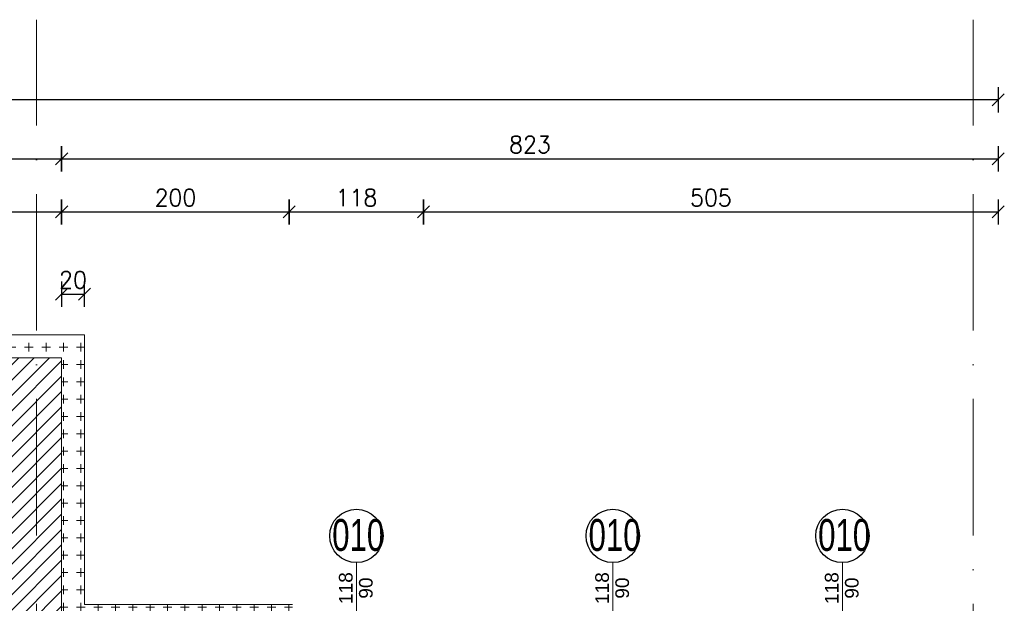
# Model space of a CAD drawing. Header units: millimetres. Extents: x -37273 to 136949, y -1495242345 to -598.
# Tile 36 of 38: x 43631 to 44496, y -16112 to -15599. Entities that reach past the tile are written whole.
import ezdxf

# ---------------------------------------------------------------- set-up
doc = ezdxf.new("R2010")
doc.units = ezdxf.units.MM
doc.linetypes.add('ACAD_ISO10W100', pattern=[18, 12, -3, 0, -3])
for name, color, linetype in [('OPISY', 4, 'Continuous'), ('wym', 1, 'Continuous'), ('ściana', 7, 'Continuous')]:
    doc.layers.add(name, color=color, linetype=linetype)
doc.layers.add('wymiarowannie', color=253, linetype='Continuous', lineweight=5)
doc.layers.add('ściany', color=190, linetype='Continuous', lineweight=25)
doc.styles.add('op2', font='arial.ttf')
doc.styles.get("Standard").update_dxf_attribs({"font": 'arial.ttf'})
doc.styles.add('WYM_50', font='simplex.shx', dxfattribs={"width": 0.95})
doc.dimstyles.new('50', dxfattribs={"dimtxt": 15, "dimasz": 0.15, "dimexe": 13, "dimexo": 30, "dimgap": 5, "dimtad": 1, "dimdec": 0, "dimrnd": 0.5, "dimzin": 1, "dimdsep": 46, "dimtxsty": 'WYM_50', "dimblk": 'A', "dimcen": 3, "dimdle": 5, "dimse1": 1, "dimse2": 1, "dimclrd": 256, "dimclre": 256, "dimclrt": 2, "dimaunit": 1, "dimadec": 0, "dimazin": 0, "dimtfac": 0.32, "dimtdec": 0, "dimtix": 1, "dimtmove": 1, "dimatfit": 3, "dimldrblk": 'A', "dimfxl": 1, "dimtvp": 0.08, "dimtolj": 1, "dimtzin": 1, "dimarcsym": 0})

# ---------------------------------------------------------------- blocks, each defined once
blk = doc.blocks.new('A')
at = {"color": 1, "linetype": 'Continuous'}
blk.add_line((0, 73.6), (0, -73.6), dxfattribs=at)
at = {"color": 7, "linetype": 'Continuous'}
blk.add_line((-35.3, -35.3), (35.3, 35.3), dxfattribs=at)
blk = doc.blocks.new('*D2492')
at = {"layer": 'Defpoints', "color": 0, "lineweight": 13, "ltscale": 3}
for p in [(43668, -15721.23), (41808, -15896.05), (43668, -15896.05)]:
    blk.add_point(p, dxfattribs=at)
at = {"layer": 'wym', "lineweight": -2}
blk.add_line((41808.15, -15721.23), (43667.85, -15721.23), dxfattribs=at)
at = {"layer": 'wym', "lineweight": -2, "ltscale": 3, "xscale": 0.15, "yscale": 0.15, "zscale": 0.15, "rotation": 180}
blk.add_blockref('A', (41808, -15721.23), dxfattribs=at)
at = {"layer": 'wym', "lineweight": -2, "ltscale": 3, "xscale": 0.15, "yscale": 0.15, "zscale": 0.15}
blk.add_blockref('A', (43668, -15721.23), dxfattribs=at)
at = {"layer": 'wym', "color": 2, "ltscale": 3, "insert": (42738, -15708.73), "char_height": 15, "attachment_point": 5, "style": 'WYM_50'}
blk.add_mtext('\\A1;1860', dxfattribs=at)
blk = doc.blocks.new('*D2494')
at = {"layer": 'Defpoints', "color": 0, "lineweight": 13, "ltscale": 3}
for p in [(40991, -15669.4), (40991, -15847.99), (44491, -15847.99)]:
    blk.add_point(p, dxfattribs=at)
at = {"layer": 'wym', "lineweight": -2}
blk.add_line((44490.85, -15669.4), (40991.15, -15669.4), dxfattribs=at)
at = {"layer": 'wym', "lineweight": -2, "ltscale": 3, "xscale": 0.15, "yscale": 0.15, "zscale": 0.15, "rotation": 180}
blk.add_blockref('A', (40991, -15669.4), dxfattribs=at)
at = {"layer": 'wym', "lineweight": -2, "ltscale": 3, "xscale": 0.15, "yscale": 0.15, "zscale": 0.15}
blk.add_blockref('A', (44491, -15669.4), dxfattribs=at)
at = {"layer": 'wym', "color": 2, "ltscale": 3, "insert": (42741, -15656.9), "char_height": 15, "attachment_point": 5, "style": 'WYM_50'}
blk.add_mtext('\\A1;3500', dxfattribs=at)
blk = doc.blocks.new('*D2490')
at = {"layer": 'Defpoints', "color": 0, "lineweight": 13, "ltscale": 3}
for p in [(44491, -15767.94), (43986, -16009.45), (44491, -16133.05)]:
    blk.add_point(p, dxfattribs=at)
at = {"layer": 'wym', "lineweight": -2}
blk.add_line((43986.15, -15767.94), (44490.85, -15767.94), dxfattribs=at)
at = {"layer": 'wym', "lineweight": -2, "ltscale": 3, "xscale": 0.15, "yscale": 0.15, "zscale": 0.15, "rotation": 180}
blk.add_blockref('A', (43986, -15767.94), dxfattribs=at)
at = {"layer": 'wym', "lineweight": -2, "ltscale": 3, "xscale": 0.15, "yscale": 0.15, "zscale": 0.15}
blk.add_blockref('A', (44491, -15767.94), dxfattribs=at)
at = {"layer": 'wym', "color": 2, "ltscale": 3, "insert": (44238.5, -15755.44), "char_height": 15, "attachment_point": 5, "style": 'WYM_50'}
blk.add_mtext('\\A1;505', dxfattribs=at)
blk = doc.blocks.new('*D2493')
at = {"layer": 'Defpoints', "color": 0, "lineweight": 13, "ltscale": 3}
for p in [(44491, -15721.23), (43668, -16014.55), (44491, -16133.05)]:
    blk.add_point(p, dxfattribs=at)
at = {"layer": 'wym', "lineweight": -2}
blk.add_line((43668.15, -15721.23), (44490.85, -15721.23), dxfattribs=at)
at = {"layer": 'wym', "lineweight": -2, "ltscale": 3, "xscale": 0.15, "yscale": 0.15, "zscale": 0.15, "rotation": 180}
blk.add_blockref('A', (43668, -15721.23), dxfattribs=at)
at = {"layer": 'wym', "lineweight": -2, "ltscale": 3, "xscale": 0.15, "yscale": 0.15, "zscale": 0.15}
blk.add_blockref('A', (44491, -15721.23), dxfattribs=at)
at = {"layer": 'wym', "color": 2, "ltscale": 3, "insert": (44079.5, -15708.73), "char_height": 15, "attachment_point": 5, "style": 'WYM_50'}
blk.add_mtext('\\A1;823', dxfattribs=at)
blk = doc.blocks.new('*D2487')
at = {"layer": 'Defpoints', "color": 0, "lineweight": 13, "ltscale": 3}
for p in [(43668, -15767.94), (43298, -15907.47), (43668, -15907.47)]:
    blk.add_point(p, dxfattribs=at)
at = {"layer": 'wym', "lineweight": -2}
blk.add_line((43298.15, -15767.94), (43667.85, -15767.94), dxfattribs=at)
at = {"layer": 'wym', "lineweight": -2, "ltscale": 3, "xscale": 0.15, "yscale": 0.15, "zscale": 0.15, "rotation": 180}
blk.add_blockref('A', (43298, -15767.94), dxfattribs=at)
at = {"layer": 'wym', "lineweight": -2, "ltscale": 3, "xscale": 0.15, "yscale": 0.15, "zscale": 0.15}
blk.add_blockref('A', (43668, -15767.94), dxfattribs=at)
at = {"layer": 'wym', "color": 2, "ltscale": 3, "insert": (43483, -15755.44), "char_height": 15, "attachment_point": 5, "style": 'WYM_50'}
blk.add_mtext('\\A1;370', dxfattribs=at)
blk = doc.blocks.new('*D2488')
at = {"layer": 'Defpoints', "color": 0, "lineweight": 13, "ltscale": 3}
for p in [(43868, -15767.94), (43668, -16125.68), (43868, -16133.05)]:
    blk.add_point(p, dxfattribs=at)
at = {"layer": 'wym', "lineweight": -2}
blk.add_line((43668.15, -15767.94), (43867.85, -15767.94), dxfattribs=at)
at = {"layer": 'wym', "lineweight": -2, "ltscale": 3, "xscale": 0.15, "yscale": 0.15, "zscale": 0.15, "rotation": 180}
blk.add_blockref('A', (43668, -15767.94), dxfattribs=at)
at = {"layer": 'wym', "lineweight": -2, "ltscale": 3, "xscale": 0.15, "yscale": 0.15, "zscale": 0.15}
blk.add_blockref('A', (43868, -15767.94), dxfattribs=at)
at = {"layer": 'wym', "color": 2, "ltscale": 3, "insert": (43768, -15755.44), "char_height": 15, "attachment_point": 5, "style": 'WYM_50'}
blk.add_mtext('\\A1;200', dxfattribs=at)
blk = doc.blocks.new('*D2620')
at = {"layer": 'Defpoints', "color": 0, "lineweight": 13, "ltscale": 3}
for p in [(43688, -15840.15), (43668, -15896.05), (43688, -15896.05)]:
    blk.add_point(p, dxfattribs=at)
at = {"layer": 'wym', "lineweight": -2}
for p, q in [((43667.85, -15840.15), (43667.7, -15840.15)), ((43668, -15840.15), (43688, -15840.15)), ((43688.15, -15840.15), (43688.3, -15840.15))]:
    blk.add_line(p, q, dxfattribs=at)
at = {"layer": 'wym', "lineweight": -2, "ltscale": 3, "xscale": 0.15, "yscale": 0.15, "zscale": 0.15}
blk.add_blockref('A', (43668, -15840.15), dxfattribs=at)
at = {"layer": 'wym', "lineweight": -2, "ltscale": 3, "xscale": 0.15, "yscale": 0.15, "zscale": 0.15, "rotation": 180}
blk.add_blockref('A', (43688, -15840.15), dxfattribs=at)
at = {"layer": 'wym', "color": 2, "ltscale": 3, "insert": (43678, -15827.65), "char_height": 15, "attachment_point": 5, "style": 'WYM_50'}
blk.add_mtext('\\A1;20', dxfattribs=at)
blk = doc.blocks.new('*D2489')
at = {"layer": 'Defpoints', "color": 0, "lineweight": 13, "ltscale": 3}
for p in [(43986, -15767.94), (43868, -15981.58), (43986, -16142.92)]:
    blk.add_point(p, dxfattribs=at)
at = {"layer": 'wym', "lineweight": -2}
blk.add_line((43868.15, -15767.94), (43985.85, -15767.94), dxfattribs=at)
at = {"layer": 'wym', "lineweight": -2, "ltscale": 3, "xscale": 0.15, "yscale": 0.15, "zscale": 0.15, "rotation": 180}
blk.add_blockref('A', (43868, -15767.94), dxfattribs=at)
at = {"layer": 'wym', "lineweight": -2, "ltscale": 3, "xscale": 0.15, "yscale": 0.15, "zscale": 0.15}
blk.add_blockref('A', (43986, -15767.94), dxfattribs=at)
at = {"layer": 'wym', "color": 2, "ltscale": 3, "insert": (43927, -15755.44), "char_height": 15, "attachment_point": 5, "style": 'WYM_50'}
blk.add_mtext('\\A1;118', dxfattribs=at)

msp = doc.modelspace()

# ---------------------------------------------------------------- hatches: boundary and pattern name
at = {"layer": 'wymiarowannie', "lineweight": 13, "ltscale": 3}
h = msp.add_hatch(dxfattribs=at)
h.set_pattern_fill('CROSS', color=1, scale=0.6, angle=45)
h.set_pattern_definition([(90, (-26617.258, -10.478), (-15.24, 0), [7.62, -7.62]), (180, (-26613.449, -6.668), (0, -15.24), [7.62, -7.62])])
h.paths.add_polyline_path([(43646, -15896.05), (43668, -15896.05), (43668, -16133.05), (43868, -16133.05), (43870.97, -16133.05), (43870.97, -16113.05), (43688, -16113.05), (43688, -15876.05), (43646, -15876.05)])
h.paths.add_polyline_path([(43298, -15896.05), (43646, -15896.05), (43646, -15876.05), (43295, -15876.05), (43295, -15896.05)])
h.paths.add_polyline_path([(42993, -15896.05), (43060, -15896.05), (43063, -15896.05), (43063, -15876.05), (42990, -15876.05), (42990, -15896.05)])
h = msp.add_hatch(dxfattribs=at)
h.set_pattern_fill('ANSI31', color=5, scale=3)
h.set_pattern_definition([(45, (43297.995, -16322.766), (-6.73519, 6.73519), [])])
h.paths.add_polyline_path([(43646, -16219.55), (43646, -15896.05), (43298, -15896.05), (43298, -15941.05), (43623, -15941.05), (43623, -16219.55)])
h.paths.add_polyline_path([(43646, -16155.55), (43868, -16155.55), (43868, -16133.05), (43668, -16133.05), (43668, -15896.05), (43646, -15896.05)])
h.paths.add_polyline_path([(43646, -16155.55), (43868, -16155.55), (43868, -16178.05), (43668, -16178.05), (43668, -16322.77), (43646, -16322.77)])
h.paths.add_polyline_path([(43623, -16219.55), (43646, -16219.55), (43646, -16322.77), (43623, -16322.77)])

# ---------------------------------------------------------------- linework, layer by layer
at = {"layer": 'wymiarowannie', "color": 251, "linetype": 'ACAD_ISO10W100', "lineweight": 13, "ltscale": 10}
for p, q in [((43646, -18033.41), (43646, -15599)), ((44469, -18033.41), (44469, -15599))]:
    msp.add_line(p, q, dxfattribs=at)
at = {"layer": 'wymiarowannie', "ltscale": 3}
for p, q in [((43927, -16076.06), (43927, -16178.51)), ((44152.24, -16076.06), (44152.24, -16178.51)), ((44354, -16076.06), (44354, -16178.51))]:
    msp.add_line(p, q, dxfattribs=at)
at = {"layer": 'ściana', "lineweight": 13, "ltscale": 3}
for p, q in [((43298, -15896.05), (43668, -15896.05)), ((43668, -15896.05), (43668, -16133.05))]:
    msp.add_line(p, q, dxfattribs=at)
at = {"layer": 'ściana', "color": 1, "lineweight": 13, "ltscale": 3}
msp.add_lwpolyline([(43295, -15876.05), (43688, -15876.05), (43688, -16113.05), (43870.97, -16113.05)], dxfattribs=at)
at = {"layer": 'ściany', "color": 5, "ltscale": 100}
for centre in [(43927, -16052.63), (44152.24, -16052.63), (44354, -16052.63)]:
    msp.add_circle(centre, 23.43, dxfattribs=at)

# ---------------------------------------------------------------- texts
at = {"layer": 'OPISY', "color": 4, "ltscale": 3, "style": 'op2', "width": 0.7}
for p in [(43905.73, -16065.82), (44130.97, -16065.82), (44332.73, -16065.82)]:
    msp.add_text('010', height=28, dxfattribs=at).set_placement(p)
at = {"layer": 'wymiarowannie', "color": 1, "lineweight": 13, "ltscale": 3, "char_height": 12, "attachment_point": 5, "rotation": 90}
for insert in [(43917.69, -16098.49), (44142.94, -16098.49), (44344.69, -16098.49)]:
    msp.add_mtext('118', dxfattribs=dict(at, insert=insert))
at = {"layer": 'wymiarowannie', "color": 1, "lineweight": 13, "ltscale": 3, "char_height": 12, "width": 30.7607, "attachment_point": 5, "rotation": 90}
for insert in [(43935.35, -16098.49), (44160.6, -16098.49), (44362.35, -16098.49)]:
    msp.add_mtext('90', dxfattribs=dict(at, insert=insert))

# ---------------------------------------------------------------- dimensions: what is measured, and where the dimension line sits
at = {"layer": 'wym'}
for base, p1, p2, picture, middle in [((40991, -15669.4), (44491, -15847.99), (40991, -15847.99), '*D2494', (42741, -15656.9)), ((43668, -15721.23), (41808, -15896.05), (43668, -15896.05), '*D2492', (42738, -15708.73)), ((44491, -15721.23), (43668, -16014.55), (44491, -16133.05), '*D2493', (44079.5, -15708.73)), ((43668, -15767.94), (43298, -15907.47), (43668, -15907.47), '*D2487', (43483, -15755.44)), ((43868, -15767.94), (43668, -16125.68), (43868, -16133.05), '*D2488', (43768, -15755.44)), ((43986, -15767.94), (43868, -15981.58), (43986, -16142.92), '*D2489', (43927, -15755.44)), ((44491, -15767.94), (43986, -16009.45), (44491, -16133.05), '*D2490', (44238.5, -15755.44))]:
    dim = msp.add_linear_dim(base=base, p1=p1, p2=p2, dimstyle='50', override={"dimblk": 'A', "dimfxl": 0, "dimarcsym": 1}, dxfattribs=at)
    dim.commit()
    dim.dimension.update_dxf_attribs({"geometry": picture, "text_midpoint": middle})
dim = msp.add_aligned_dim(p1=(43668, -15896.05), p2=(43688, -15896.05), distance=55.9, dimstyle='50', override={"dimblk": 'A', "dimfxl": 0, "dimarcsym": 1}, dxfattribs=at)
dim.commit()
dim.dimension.update_dxf_attribs({"geometry": '*D2620', "text_midpoint": (43678, -15827.65)})

doc.saveas('drawing.dxf')
